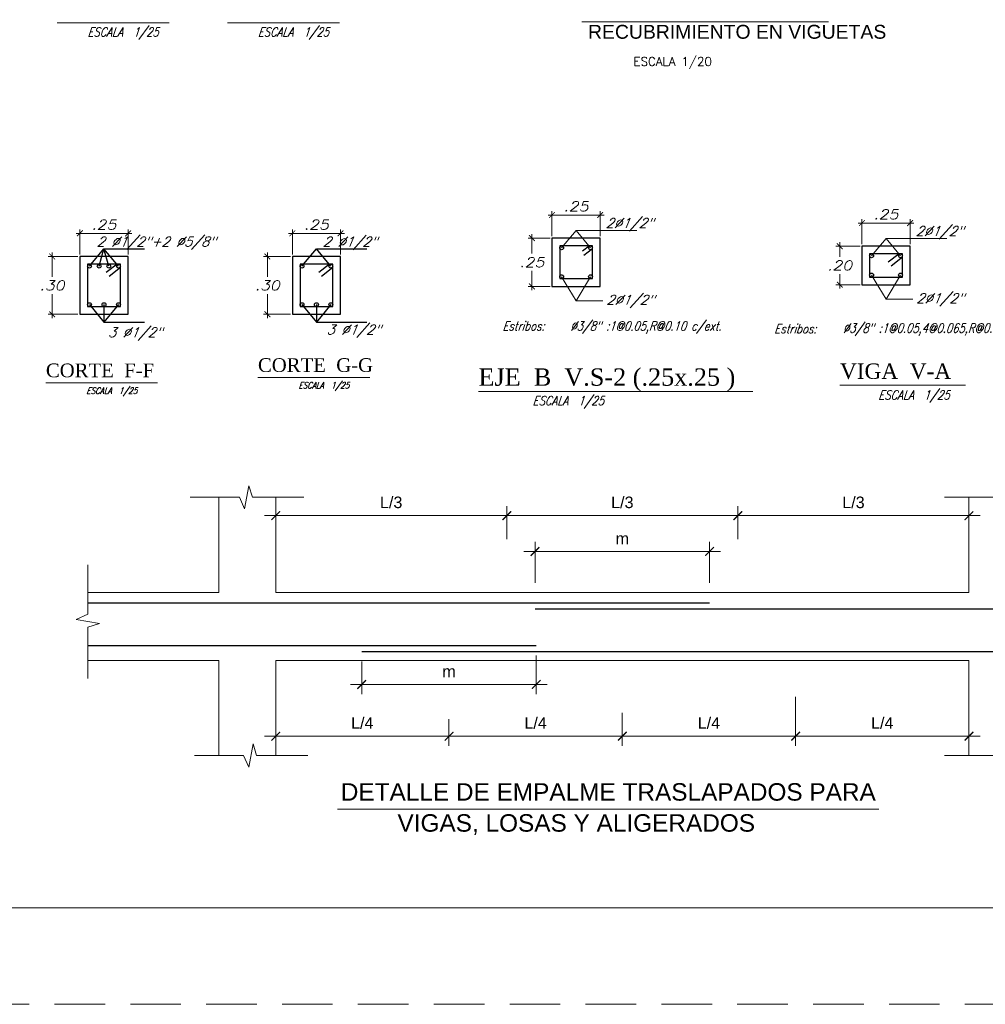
# Model space of a CAD drawing. Header units: metres. Extents: x -11 to 490, y -19 to 215.
# Tile 31 of 73: x 52 to 62, y -7 to 4. Entities that reach past the tile are written whole.
import ezdxf
from ezdxf.enums import TextEntityAlignment as Align

# ---------------------------------------------------------------- set-up
doc = ezdxf.new("R2010")
doc.units = ezdxf.units.M
for name, pattern in [('CONTINUA', [0]), ('DASHED', [19.05, 12.7, -6.35]), ('HIDDEN', [0.375, 0.25, -0.125])]:
    doc.linetypes.add(name, pattern=pattern)
for name, color, linetype, lineweight in [('ARMADURA', 4, 'Continuous', 25), ('LAYER2', 1, 'Continuous', 20), ('linea01', 1, 'Continuous', 9), ('PISOS', 251, 'Continuous', 0), ('Pluma 0.2', 252, 'Continuous', 20), ('Pluma Nº 0.1', 1, 'Continuous', 9), ('pluma01', 1, 'Continuous', 5), ('TEXTO', 14, 'Continuous', 40)]:
    doc.layers.add(name, color=color, linetype=linetype, lineweight=lineweight)
for name, color, linetype in [('CIMENZANJAS', 3, 'Continuous'), ('CODIGOS', 1, 'Continuous'), ('dibujavigas', 7, 'Continuous'), ('FIERRO', 5, 'Continuous'), ('M', 3, 'Continuous')]:
    doc.layers.add(name, color=color, linetype=linetype)
doc.layers.add('no se imprime', color=8, linetype='DASHED', plot=False)
doc.styles.add('ARIAL', font='arial.ttf', dxfattribs={"width": 0.95})
doc.styles.add('ARIALREG', font='arial.ttf')
doc.styles.add('DUTCHBI', font='dutchbi.ttf')
doc.styles.add('INDICACIONES', font='romans.shx', dxfattribs={"width": 1.2, "oblique": 15})
doc.styles.add('LUIS', font='romans.shx', dxfattribs={"height": 0.08})
doc.styles.add('STYLE1', font='arial.ttf')
doc.styles.add('STYLE5', font='romans.shx', dxfattribs={"width": 0.8})
doc.dimstyles.new('HECTOR1', dxfattribs={"dimscale": 0, "dimtxt": 0.1, "dimasz": 0.1, "dimexe": 0.1, "dimexo": 0.05, "dimgap": 0.075, "dimtad": 1, "dimzin": 0, "dimdsep": 46, "dimtxsty": 'ARIALREG', "dimblk1": 'ARCHTICK', "dimblk2": 'ARCHTICK', "dimsah": 1, "dimcen": -0.09, "dimdle": 0.115, "dimclrd": 9, "dimclre": 9, "dimclrt": 4, "dimadec": 0, "dimazin": 0, "dimtfac": 1, "dimtofl": 0, "dimtmove": 0, "dimatfit": 3, "dimldrblk": 'ARCHTICK', "dimfxl": 0.115, "dimtolj": 1, "dimtzin": 0, "dimarcsym": 0})
doc.dimstyles.new('PLANTA-25', dxfattribs={"dimtxt": 0.085, "dimasz": 0.045, "dimexe": 0.04, "dimexo": 0.02, "dimgap": 0.018, "dimtad": 1, "dimtih": 1, "dimtoh": 1, "dimlfac": 0.5, "dimzin": 4, "dimdsep": 46, "dimtxsty": 'INDICACIONES', "dimblk": 'ARCHTICK', "dimcen": 0, "dimdle": 0.04, "dimclrd": 1, "dimclre": 1, "dimclrt": 3, "dimadec": 0, "dimazin": 0, "dimtfac": 1, "dimtmove": 2, "dimatfit": 3, "dimfxl": 1, "dimtolj": 1, "dimtzin": 4, "dimlwd": 5, "dimlwe": 5, "dimarcsym": 0})

# ---------------------------------------------------------------- blocks, each defined once
blk = doc.blocks.new('_ARCHTICK')
at = {"color": 0, "linetype": 'ByBlock', "const_width": 0.15}
blk.add_lwpolyline([(-0.5, -0.5), (0.5, 0.5)], dxfattribs=at)
blk = doc.blocks.new('*D45')
at = {"layer": 'Defpoints', "color": 0, "lineweight": 5, "transparency": 16777216}
for p in [(57.391, -1.517), (54.992, -1.861), (57.391, -1.861)]:
    blk.add_point(p, dxfattribs=at)
at = {"layer": 'FIERRO', "color": 9, "lineweight": 13, "transparency": 16777216}
for p, q in [((54.992, -1.761), (54.992, -1.417)), ((57.391, -1.761), (57.391, -1.417)), ((54.877, -1.517), (57.506, -1.517))]:
    blk.add_line(p, q, dxfattribs=at)
at = {"layer": 'FIERRO', "color": 9, "lineweight": 13, "transparency": 16777216, "xscale": 0.09, "yscale": 0.09, "zscale": 0.09, "rotation": 180}
blk.add_blockref('_ARCHTICK', (54.992, -1.517), dxfattribs=at)
at = {"layer": 'FIERRO', "color": 9, "lineweight": 13, "transparency": 16777216, "xscale": 0.09, "yscale": 0.09, "zscale": 0.09}
blk.add_blockref('_ARCHTICK', (57.391, -1.517), dxfattribs=at)
at = {"layer": 'FIERRO', "color": 3, "transparency": 16777216, "insert": (56.191, -1.38), "char_height": 0.12, "attachment_point": 5, "style": 'ARIALREG'}
blk.add_mtext('\\A1;L/3', dxfattribs=at)
blk = doc.blocks.new('*D46')
at = {"layer": 'Defpoints', "color": 0, "lineweight": 5, "transparency": 16777216}
for p in [(54.992, -3.02), (56.791, -3.681), (56.791, -3.806)]:
    blk.add_point(p, dxfattribs=at)
at = {"layer": 'FIERRO', "color": 9, "lineweight": 13, "transparency": 16777216}
for p, q in [((54.992, -3.12), (54.992, -3.906)), ((54.877, -3.806), (56.906, -3.806)), ((56.791, -3.781), (56.791, -3.906))]:
    blk.add_line(p, q, dxfattribs=at)
at = {"layer": 'FIERRO', "color": 9, "lineweight": 13, "transparency": 16777216, "xscale": 0.09, "yscale": 0.09, "zscale": 0.09, "rotation": 180}
blk.add_blockref('_ARCHTICK', (54.992, -3.806), dxfattribs=at)
at = {"layer": 'FIERRO', "color": 9, "lineweight": 13, "transparency": 16777216, "xscale": 0.09, "yscale": 0.09, "zscale": 0.09}
blk.add_blockref('_ARCHTICK', (56.791, -3.806), dxfattribs=at)
at = {"layer": 'FIERRO', "color": 3, "transparency": 16777216, "insert": (55.891, -3.669), "char_height": 0.12, "attachment_point": 5, "style": 'ARIALREG'}
blk.add_mtext('\\A1;L/4', dxfattribs=at)
blk = doc.blocks.new('*D47')
at = {"layer": 'Defpoints', "color": 0, "lineweight": 5, "transparency": 16777216}
for p in [(55.885, -2.93), (57.696, -2.867), (57.696, -3.268)]:
    blk.add_point(p, dxfattribs=at)
at = {"layer": 'FIERRO', "color": 9, "lineweight": 13, "transparency": 16777216}
for p, q in [((55.885, -3.03), (55.885, -3.368)), ((57.696, -2.967), (57.696, -3.368)), ((55.77, -3.268), (57.811, -3.268))]:
    blk.add_line(p, q, dxfattribs=at)
at = {"layer": 'FIERRO', "color": 9, "lineweight": 13, "transparency": 16777216, "xscale": 0.09, "yscale": 0.09, "zscale": 0.09, "rotation": 180}
blk.add_blockref('_ARCHTICK', (55.885, -3.268), dxfattribs=at)
at = {"layer": 'FIERRO', "color": 9, "lineweight": 13, "transparency": 16777216, "xscale": 0.09, "yscale": 0.09, "zscale": 0.09}
blk.add_blockref('_ARCHTICK', (57.696, -3.268), dxfattribs=at)
at = {"layer": 'FIERRO', "color": 3, "transparency": 16777216, "insert": (56.791, -3.133), "char_height": 0.12, "attachment_point": 5, "style": 'ARIALREG'}
blk.add_mtext('\\A1;m', dxfattribs=at)
blk = doc.blocks.new('*D48')
at = {"layer": 'Defpoints', "color": 0, "lineweight": 5, "transparency": 16777216}
for p in [(59.789, -1.517), (57.391, -1.861), (59.789, -1.861)]:
    blk.add_point(p, dxfattribs=at)
at = {"layer": 'FIERRO', "color": 9, "lineweight": 13, "transparency": 16777216}
for p, q in [((57.391, -1.761), (57.391, -1.417)), ((59.789, -1.761), (59.789, -1.417)), ((57.276, -1.517), (59.904, -1.517))]:
    blk.add_line(p, q, dxfattribs=at)
at = {"layer": 'FIERRO', "color": 9, "lineweight": 13, "transparency": 16777216, "xscale": 0.09, "yscale": 0.09, "zscale": 0.09, "rotation": 180}
blk.add_blockref('_ARCHTICK', (57.391, -1.517), dxfattribs=at)
at = {"layer": 'FIERRO', "color": 9, "lineweight": 13, "transparency": 16777216, "xscale": 0.09, "yscale": 0.09, "zscale": 0.09}
blk.add_blockref('_ARCHTICK', (59.789, -1.517), dxfattribs=at)
at = {"layer": 'FIERRO', "color": 3, "transparency": 16777216, "insert": (58.59, -1.38), "char_height": 0.12, "attachment_point": 5, "style": 'ARIALREG'}
blk.add_mtext('\\A1;L/3', dxfattribs=at)
blk = doc.blocks.new('*D49')
at = {"layer": 'Defpoints', "color": 0, "lineweight": 5, "transparency": 16777216}
for p in [(58.59, -3.464), (60.389, -3.464), (60.389, -3.806)]:
    blk.add_point(p, dxfattribs=at)
at = {"layer": 'FIERRO', "color": 9, "lineweight": 13, "transparency": 16777216}
for p, q in [((58.59, -3.564), (58.59, -3.906)), ((60.389, -3.564), (60.389, -3.906)), ((58.475, -3.806), (60.504, -3.806))]:
    blk.add_line(p, q, dxfattribs=at)
at = {"layer": 'FIERRO', "color": 9, "lineweight": 13, "transparency": 16777216, "xscale": 0.09, "yscale": 0.09, "zscale": 0.09, "rotation": 180}
blk.add_blockref('_ARCHTICK', (58.59, -3.806), dxfattribs=at)
at = {"layer": 'FIERRO', "color": 9, "lineweight": 13, "transparency": 16777216, "xscale": 0.09, "yscale": 0.09, "zscale": 0.09}
blk.add_blockref('_ARCHTICK', (60.389, -3.806), dxfattribs=at)
at = {"layer": 'FIERRO', "color": 3, "transparency": 16777216, "insert": (59.489, -3.669), "char_height": 0.12, "attachment_point": 5, "style": 'ARIALREG'}
blk.add_mtext('\\A1;L/4', dxfattribs=at)
blk = doc.blocks.new('*D50')
at = {"layer": 'Defpoints', "color": 0, "lineweight": 5, "transparency": 16777216}
for p in [(59.495, -1.889), (57.684, -2.314), (59.495, -2.314)]:
    blk.add_point(p, dxfattribs=at)
at = {"layer": 'FIERRO', "color": 9, "lineweight": 13, "transparency": 16777216}
for p, q in [((57.684, -2.214), (57.684, -1.789)), ((59.495, -2.214), (59.495, -1.789)), ((57.569, -1.889), (59.61, -1.889))]:
    blk.add_line(p, q, dxfattribs=at)
at = {"layer": 'FIERRO', "color": 9, "lineweight": 13, "transparency": 16777216, "xscale": 0.09, "yscale": 0.09, "zscale": 0.09, "rotation": 180}
blk.add_blockref('_ARCHTICK', (57.684, -1.889), dxfattribs=at)
at = {"layer": 'FIERRO', "color": 9, "lineweight": 13, "transparency": 16777216, "xscale": 0.09, "yscale": 0.09, "zscale": 0.09}
blk.add_blockref('_ARCHTICK', (59.495, -1.889), dxfattribs=at)
at = {"layer": 'FIERRO', "color": 3, "transparency": 16777216, "insert": (58.59, -1.754), "char_height": 0.12, "attachment_point": 5, "style": 'ARIALREG'}
blk.add_mtext('\\A1;m', dxfattribs=at)
blk = doc.blocks.new('*D51')
at = {"layer": 'Defpoints', "color": 0, "lineweight": 5, "transparency": 16777216}
for p in [(56.791, -3.529), (58.59, -3.671), (58.59, -3.806)]:
    blk.add_point(p, dxfattribs=at)
at = {"layer": 'FIERRO', "color": 9, "lineweight": 13, "transparency": 16777216}
for p, q in [((56.791, -3.629), (56.791, -3.906)), ((58.59, -3.771), (58.59, -3.906)), ((56.676, -3.806), (58.705, -3.806))]:
    blk.add_line(p, q, dxfattribs=at)
at = {"layer": 'FIERRO', "color": 9, "lineweight": 13, "transparency": 16777216, "xscale": 0.09, "yscale": 0.09, "zscale": 0.09, "rotation": 180}
blk.add_blockref('_ARCHTICK', (56.791, -3.806), dxfattribs=at)
at = {"layer": 'FIERRO', "color": 9, "lineweight": 13, "transparency": 16777216, "xscale": 0.09, "yscale": 0.09, "zscale": 0.09}
blk.add_blockref('_ARCHTICK', (58.59, -3.806), dxfattribs=at)
at = {"layer": 'FIERRO', "color": 3, "transparency": 16777216, "insert": (57.69, -3.669), "char_height": 0.12, "attachment_point": 5, "style": 'ARIALREG'}
blk.add_mtext('\\A1;L/4', dxfattribs=at)
blk = doc.blocks.new('*D52')
at = {"layer": 'Defpoints', "color": 0, "lineweight": 5, "transparency": 16777216}
for p in [(62.188, -1.517), (59.789, -1.861), (62.188, -1.861)]:
    blk.add_point(p, dxfattribs=at)
at = {"layer": 'FIERRO', "color": 9, "lineweight": 13, "transparency": 16777216}
for p, q in [((59.789, -1.761), (59.789, -1.417)), ((62.188, -1.761), (62.188, -1.417)), ((59.674, -1.517), (62.303, -1.517))]:
    blk.add_line(p, q, dxfattribs=at)
at = {"layer": 'FIERRO', "color": 9, "lineweight": 13, "transparency": 16777216, "xscale": 0.09, "yscale": 0.09, "zscale": 0.09, "rotation": 180}
blk.add_blockref('_ARCHTICK', (59.789, -1.517), dxfattribs=at)
at = {"layer": 'FIERRO', "color": 9, "lineweight": 13, "transparency": 16777216, "xscale": 0.09, "yscale": 0.09, "zscale": 0.09}
blk.add_blockref('_ARCHTICK', (62.188, -1.517), dxfattribs=at)
at = {"layer": 'FIERRO', "color": 3, "transparency": 16777216, "insert": (60.989, -1.38), "char_height": 0.12, "attachment_point": 5, "style": 'ARIALREG'}
blk.add_mtext('\\A1;L/3', dxfattribs=at)
blk = doc.blocks.new('*D53')
at = {"layer": 'Defpoints', "color": 0, "lineweight": 5, "transparency": 16777216}
for p in [(60.389, -3.297), (62.188, -3.806), (62.188, -4.006)]:
    blk.add_point(p, dxfattribs=at)
at = {"layer": 'FIERRO', "color": 9, "lineweight": 13, "transparency": 16777216}
for p, q in [((60.389, -3.397), (60.389, -3.906)), ((62.188, -3.906), (62.188, -3.706)), ((60.274, -3.806), (62.303, -3.806))]:
    blk.add_line(p, q, dxfattribs=at)
at = {"layer": 'FIERRO', "color": 9, "lineweight": 13, "transparency": 16777216, "xscale": 0.09, "yscale": 0.09, "zscale": 0.09, "rotation": 180}
blk.add_blockref('_ARCHTICK', (60.389, -3.806), dxfattribs=at)
at = {"layer": 'FIERRO', "color": 9, "lineweight": 13, "transparency": 16777216, "xscale": 0.09, "yscale": 0.09, "zscale": 0.09}
blk.add_blockref('_ARCHTICK', (62.188, -3.806), dxfattribs=at)
at = {"layer": 'FIERRO', "color": 3, "transparency": 16777216, "insert": (61.288, -3.669), "char_height": 0.12, "attachment_point": 5, "style": 'ARIALREG'}
blk.add_mtext('\\A1;L/4', dxfattribs=at)
blk = doc.blocks.new('*D79')
at = {"layer": 'Defpoints', "color": 0, "lineweight": 5, "ltscale": 0.25, "transparency": 16777216}
for p in [(57.652, 1.362), (57.86, 1.362), (57.86, 0.862)]:
    blk.add_point(p, dxfattribs=at)
at = {"layer": 'Pluma Nº 0.1', "color": 1, "lineweight": 5, "ltscale": 0.25, "transparency": 16777216}
for p, q in [((57.84, 1.362), (57.612, 1.362)), ((57.652, 1.402), (57.652, 1.202)), ((57.652, 0.822), (57.652, 1.022)), ((57.84, 0.862), (57.612, 0.862))]:
    blk.add_line(p, q, dxfattribs=at)
at = {"layer": 'Pluma Nº 0.1', "color": 1, "lineweight": 5, "ltscale": 0.25, "transparency": 16777216, "xscale": 0.06, "yscale": 0.06, "zscale": 0.06}
for p, rotation in [((57.652, 1.362), 90), ((57.652, 0.862), 270)]:
    blk.add_blockref('_ARCHTICK', p, dxfattribs=dict(at, rotation=rotation))
at = {"layer": 'Pluma Nº 0.1', "color": 3, "ltscale": 0.25, "transparency": 16777216, "insert": (57.652, 1.112), "char_height": 0.1, "attachment_point": 5, "style": 'INDICACIONES'}
blk.add_mtext('\\A1;.25', dxfattribs=at)
blk = doc.blocks.new('*D80')
at = {"layer": 'Defpoints', "color": 0, "lineweight": 5, "ltscale": 0.25, "transparency": 16777216}
for p in [(58.36, 1.602), (57.86, 1.362), (58.36, 1.362)]:
    blk.add_point(p, dxfattribs=at)
at = {"layer": 'Pluma Nº 0.1', "color": 1, "lineweight": 5, "ltscale": 0.25, "transparency": 16777216}
for p, q in [((57.86, 1.382), (57.86, 1.642)), ((58.36, 1.382), (58.36, 1.642)), ((57.82, 1.602), (58.4, 1.602))]:
    blk.add_line(p, q, dxfattribs=at)
at = {"layer": 'Pluma Nº 0.1', "color": 1, "lineweight": 5, "ltscale": 0.25, "transparency": 16777216, "xscale": 0.06, "yscale": 0.06, "zscale": 0.06, "rotation": 180}
blk.add_blockref('_ARCHTICK', (57.86, 1.602), dxfattribs=at)
at = {"layer": 'Pluma Nº 0.1', "color": 1, "lineweight": 5, "ltscale": 0.25, "transparency": 16777216, "xscale": 0.06, "yscale": 0.06, "zscale": 0.06}
blk.add_blockref('_ARCHTICK', (58.36, 1.602), dxfattribs=at)
at = {"layer": 'Pluma Nº 0.1', "color": 3, "ltscale": 0.25, "transparency": 16777216, "insert": (58.11, 1.692), "char_height": 0.1, "attachment_point": 5, "style": 'INDICACIONES'}
blk.add_mtext('\\A1;.25', dxfattribs=at)
blk = doc.blocks.new('*D15')
at = {"layer": 'Defpoints', "color": 0, "lineweight": 5, "ltscale": 0.25, "transparency": 16777216}
for p in [(52.672, 1.172), (52.96, 1.172), (52.96, 0.572)]:
    blk.add_point(p, dxfattribs=at)
at = {"layer": 'Pluma Nº 0.1', "color": 1, "lineweight": 5, "ltscale": 0.25, "transparency": 16777216}
for p, q in [((52.94, 1.172), (52.632, 1.172)), ((52.672, 1.212), (52.672, 0.962)), ((52.672, 0.532), (52.672, 0.782)), ((52.94, 0.572), (52.632, 0.572))]:
    blk.add_line(p, q, dxfattribs=at)
at = {"layer": 'Pluma Nº 0.1', "color": 1, "lineweight": 5, "ltscale": 0.25, "transparency": 16777216, "xscale": 0.06, "yscale": 0.06, "zscale": 0.06}
for p, rotation in [((52.672, 1.172), 90), ((52.672, 0.572), 270)]:
    blk.add_blockref('_ARCHTICK', p, dxfattribs=dict(at, rotation=rotation))
at = {"layer": 'Pluma Nº 0.1', "color": 3, "ltscale": 0.25, "transparency": 16777216, "insert": (52.672, 0.872), "char_height": 0.1, "attachment_point": 5, "style": 'INDICACIONES'}
blk.add_mtext('\\A1;.30', dxfattribs=at)
blk = doc.blocks.new('*D16')
at = {"layer": 'Defpoints', "color": 0, "lineweight": 5, "ltscale": 0.25, "transparency": 16777216}
for p in [(53.46, 1.412), (52.96, 1.172), (53.46, 1.172)]:
    blk.add_point(p, dxfattribs=at)
at = {"layer": 'Pluma Nº 0.1', "color": 1, "lineweight": 5, "ltscale": 0.25, "transparency": 16777216}
for p, q in [((52.96, 1.192), (52.96, 1.452)), ((53.46, 1.192), (53.46, 1.452)), ((52.92, 1.412), (53.5, 1.412))]:
    blk.add_line(p, q, dxfattribs=at)
at = {"layer": 'Pluma Nº 0.1', "color": 1, "lineweight": 5, "ltscale": 0.25, "transparency": 16777216, "xscale": 0.06, "yscale": 0.06, "zscale": 0.06, "rotation": 180}
blk.add_blockref('_ARCHTICK', (52.96, 1.412), dxfattribs=at)
at = {"layer": 'Pluma Nº 0.1', "color": 1, "lineweight": 5, "ltscale": 0.25, "transparency": 16777216, "xscale": 0.06, "yscale": 0.06, "zscale": 0.06}
blk.add_blockref('_ARCHTICK', (53.46, 1.412), dxfattribs=at)
at = {"layer": 'Pluma Nº 0.1', "color": 3, "ltscale": 0.25, "transparency": 16777216, "insert": (53.21, 1.502), "char_height": 0.1, "attachment_point": 5, "style": 'INDICACIONES'}
blk.add_mtext('\\A1;.25', dxfattribs=at)
blk = doc.blocks.new('*D17')
at = {"layer": 'Defpoints', "color": 0, "lineweight": 5, "ltscale": 0.25, "transparency": 16777216}
for p in [(54.906, 1.172), (55.165, 1.172), (55.165, 0.572)]:
    blk.add_point(p, dxfattribs=at)
at = {"layer": 'Pluma Nº 0.1', "color": 1, "lineweight": 5, "ltscale": 0.25, "transparency": 16777216}
for p, q in [((55.145, 1.172), (54.866, 1.172)), ((54.906, 1.212), (54.906, 0.962)), ((54.906, 0.532), (54.906, 0.782)), ((55.145, 0.572), (54.866, 0.572))]:
    blk.add_line(p, q, dxfattribs=at)
at = {"layer": 'Pluma Nº 0.1', "color": 1, "lineweight": 5, "ltscale": 0.25, "transparency": 16777216, "xscale": 0.06, "yscale": 0.06, "zscale": 0.06}
for p, rotation in [((54.906, 1.172), 90), ((54.906, 0.572), 270)]:
    blk.add_blockref('_ARCHTICK', p, dxfattribs=dict(at, rotation=rotation))
at = {"layer": 'Pluma Nº 0.1', "color": 3, "ltscale": 0.25, "transparency": 16777216, "insert": (54.906, 0.872), "char_height": 0.1, "attachment_point": 5, "style": 'INDICACIONES'}
blk.add_mtext('\\A1;.30', dxfattribs=at)
blk = doc.blocks.new('*D18')
at = {"layer": 'Defpoints', "color": 0, "lineweight": 5, "ltscale": 0.25, "transparency": 16777216}
for p in [(55.665, 1.412), (55.165, 1.172), (55.665, 1.172)]:
    blk.add_point(p, dxfattribs=at)
at = {"layer": 'Pluma Nº 0.1', "color": 1, "lineweight": 5, "ltscale": 0.25, "transparency": 16777216}
for p, q in [((55.165, 1.192), (55.165, 1.452)), ((55.665, 1.192), (55.665, 1.452)), ((55.125, 1.412), (55.705, 1.412))]:
    blk.add_line(p, q, dxfattribs=at)
at = {"layer": 'Pluma Nº 0.1', "color": 1, "lineweight": 5, "ltscale": 0.25, "transparency": 16777216, "xscale": 0.06, "yscale": 0.06, "zscale": 0.06, "rotation": 180}
blk.add_blockref('_ARCHTICK', (55.165, 1.412), dxfattribs=at)
at = {"layer": 'Pluma Nº 0.1', "color": 1, "lineweight": 5, "ltscale": 0.25, "transparency": 16777216, "xscale": 0.06, "yscale": 0.06, "zscale": 0.06}
blk.add_blockref('_ARCHTICK', (55.665, 1.412), dxfattribs=at)
at = {"layer": 'Pluma Nº 0.1', "color": 3, "ltscale": 0.25, "transparency": 16777216, "insert": (55.415, 1.502), "char_height": 0.1, "attachment_point": 5, "style": 'INDICACIONES'}
blk.add_mtext('\\A1;.25', dxfattribs=at)
blk = doc.blocks.new('*D27')
at = {"layer": 'Defpoints', "color": 0, "lineweight": 5, "ltscale": 0.25, "transparency": 16777216}
for p in [(60.847, 1.279), (61.077, 1.279), (61.077, 0.879)]:
    blk.add_point(p, dxfattribs=at)
at = {"layer": 'Pluma Nº 0.1', "color": 1, "lineweight": 5, "ltscale": 0.25, "transparency": 16777216}
for p, q in [((61.057, 1.279), (60.807, 1.279)), ((60.847, 1.319), (60.847, 1.169)), ((60.847, 0.839), (60.847, 0.989)), ((61.057, 0.879), (60.807, 0.879))]:
    blk.add_line(p, q, dxfattribs=at)
at = {"layer": 'Pluma Nº 0.1', "color": 1, "lineweight": 5, "ltscale": 0.25, "transparency": 16777216, "xscale": 0.06, "yscale": 0.06, "zscale": 0.06}
for p, rotation in [((60.847, 1.279), 90), ((60.847, 0.879), 270)]:
    blk.add_blockref('_ARCHTICK', p, dxfattribs=dict(at, rotation=rotation))
at = {"layer": 'Pluma Nº 0.1', "color": 3, "ltscale": 0.25, "transparency": 16777216, "insert": (60.847, 1.079), "char_height": 0.1, "attachment_point": 5, "style": 'INDICACIONES'}
blk.add_mtext('\\A1;.20', dxfattribs=at)
blk = doc.blocks.new('*D28')
at = {"layer": 'Defpoints', "color": 0, "lineweight": 5, "ltscale": 0.25, "transparency": 16777216}
for p in [(61.577, 1.519), (61.077, 1.279), (61.577, 1.279)]:
    blk.add_point(p, dxfattribs=at)
at = {"layer": 'Pluma Nº 0.1', "color": 1, "lineweight": 5, "ltscale": 0.25, "transparency": 16777216}
for p, q in [((61.077, 1.299), (61.077, 1.559)), ((61.577, 1.299), (61.577, 1.559)), ((61.037, 1.519), (61.617, 1.519))]:
    blk.add_line(p, q, dxfattribs=at)
at = {"layer": 'Pluma Nº 0.1', "color": 1, "lineweight": 5, "ltscale": 0.25, "transparency": 16777216, "xscale": 0.06, "yscale": 0.06, "zscale": 0.06, "rotation": 180}
blk.add_blockref('_ARCHTICK', (61.077, 1.519), dxfattribs=at)
at = {"layer": 'Pluma Nº 0.1', "color": 1, "lineweight": 5, "ltscale": 0.25, "transparency": 16777216, "xscale": 0.06, "yscale": 0.06, "zscale": 0.06}
blk.add_blockref('_ARCHTICK', (61.577, 1.519), dxfattribs=at)
at = {"layer": 'Pluma Nº 0.1', "color": 3, "ltscale": 0.25, "transparency": 16777216, "insert": (61.327, 1.609), "char_height": 0.1, "attachment_point": 5, "style": 'INDICACIONES'}
blk.add_mtext('\\A1;.25', dxfattribs=at)

msp = doc.modelspace()

# ---------------------------------------------------------------- linework, layer by layer
at = {"layer": 'ARMADURA', "color": 1, "linetype": 'Continuous', "lineweight": 5}
for p, q in [((52.724, 3.596), (53.885, 3.596)), ((54.492, 3.596), (55.653, 3.596)), ((54.808, -0.084), (55.968, -0.084)), ((52.607, -0.14), (53.767, -0.14)), ((60.849, -0.164), (62.153, -0.164)), ((57.097, -0.229), (59.946, -0.229))]:
    msp.add_line(p, q, dxfattribs=at)
at = {"layer": 'ARMADURA'}
for p, q in [((59.495, -2.426), (53.043, -2.426)), ((63.527, -2.489), (57.684, -2.489)), ((57.696, -2.867), (53.043, -2.867)), ((63.527, -2.93), (55.885, -2.93))]:
    msp.add_line(p, q, dxfattribs=at)
at = {"layer": 'CODIGOS', "color": 7, "linetype": 'Continuous', "lineweight": 5}
msp.add_line((55.634, -4.562), (61.252, -4.562), dxfattribs=at)
at = {"layer": 'dibujavigas', "color": 5}
for p, q in [((58.248, 1.282), (58.176, 1.226)), ((58.28, 1.252), (58.192, 1.183)), ((61.462, 1.199), (61.351, 1.112)), ((61.497, 1.165), (61.379, 1.072)), ((53.346, 1.092), (53.234, 1.005)), ((53.38, 1.058), (53.262, 0.965)), ((55.551, 1.092), (55.44, 1.005)), ((55.585, 1.058), (55.468, 0.965))]:
    msp.add_line(p, q, dxfattribs=at)
at = {"layer": 'dibujavigas', "color": 1, "linetype": 'Continuous', "lineweight": 5}
for points in [[(57.96, 1.262), (58.11, 1.442)], [(58.26, 1.262), (58.11, 1.442)], [(58.11, 1.442), (58.741, 1.442)], [(61.177, 1.179), (61.327, 1.359)], [(61.477, 1.179), (61.327, 1.359)], [(61.327, 1.359), (61.957, 1.359)], [(57.96, 0.962), (58.11, 0.712)], [(58.26, 0.962), (58.11, 0.712)], [(61.177, 0.979), (61.327, 0.729)], [(61.477, 0.979), (61.327, 0.729)], [(61.327, 0.729), (61.606, 0.729)], [(58.11, 0.712), (58.389, 0.712)]]:
    msp.add_lwpolyline(points, dxfattribs=at)
at = {"layer": 'dibujavigas', "color": 2}
for points in [[(57.86, 0.862), (58.36, 0.862), (58.36, 1.362), (57.86, 1.362)], [(61.077, 0.879), (61.577, 0.879), (61.577, 1.279), (61.077, 1.279)], [(52.96, 0.572), (53.46, 0.572), (53.46, 1.172), (52.96, 1.172)], [(55.165, 0.572), (55.665, 0.572), (55.665, 1.172), (55.165, 1.172)]]:
    msp.add_lwpolyline(points, close=True, dxfattribs=at)
at = {"layer": 'dibujavigas', "color": 1}
for points in [[(53.06, 1.072), (53.21, 1.252)], [(53.16, 1.072), (53.21, 1.252)], [(53.26, 1.072), (53.21, 1.252)], [(53.36, 1.072), (53.21, 1.252)], [(53.21, 1.252), (53.632, 1.252)], [(55.265, 1.072), (55.415, 1.252)], [(55.565, 1.072), (55.415, 1.252)], [(55.415, 1.252), (55.938, 1.252)], [(53.06, 0.672), (53.21, 0.492)], [(53.21, 0.672), (53.21, 0.492)], [(53.36, 0.672), (53.21, 0.492)], [(55.265, 0.672), (55.415, 0.492)], [(55.415, 0.672), (55.415, 0.492)], [(55.565, 0.672), (55.415, 0.492)], [(53.21, 0.492), (53.632, 0.492)], [(55.415, 0.492), (55.938, 0.492)]]:
    msp.add_lwpolyline(points, dxfattribs=at)
at = {"layer": 'dibujavigas', "color": 5}
for points in [[(57.94, 0.942), (58.28, 0.942), (58.28, 1.282), (57.94, 1.282)], [(61.157, 0.959), (61.497, 0.959), (61.497, 1.199), (61.157, 1.199)], [(53.04, 0.652), (53.38, 0.652), (53.38, 1.092), (53.04, 1.092)], [(55.245, 0.652), (55.585, 0.652), (55.585, 1.092), (55.245, 1.092)]]:
    msp.add_lwpolyline(points, close=True, dxfattribs=at)
at = {"layer": 'dibujavigas', "color": 4}
for centre in [(57.96, 1.262), (58.26, 1.262), (61.177, 1.179), (61.477, 1.179), (53.06, 1.072), (53.16, 1.072), (53.26, 1.072), (53.36, 1.072), (55.265, 1.072), (55.565, 1.072), (57.96, 0.962), (58.26, 0.962), (61.177, 0.979), (61.477, 0.979), (53.06, 0.672), (53.21, 0.672), (53.36, 0.672), (55.265, 0.672), (55.415, 0.672), (55.565, 0.672)]:
    msp.add_circle(centre, 0.02, dxfattribs=at)
at = {"layer": 'linea01', "color": 2}
msp.add_line((58.169, 3.608), (60.73, 3.608), dxfattribs=at)
at = {"layer": 'no se imprime', "color": 251, "linetype": 'HIDDEN', "lineweight": 5, "ltscale": 2.1}
msp.add_lwpolyline([(41.721, -6.587), (41.721, 23.913), (84.721, 23.913), (84.721, -6.587)], close=True, dxfattribs=at)
at = {"layer": 'PISOS'}
for p, q in [((54.403, -2.314), (54.403, -1.327)), ((54.992, -2.314), (54.992, -1.327)), ((62.188, -2.314), (62.188, -1.327)), ((54.403, -2.314), (53.043, -2.314)), ((54.992, -2.314), (62.188, -2.314)), ((54.403, -3.02), (53.043, -3.02)), ((54.403, -3.02), (54.403, -4.006)), ((62.188, -3.02), (54.992, -3.02)), ((54.992, -3.02), (54.992, -4.006)), ((62.188, -3.02), (62.188, -4.006))]:
    msp.add_line(p, q, dxfattribs=at)
at = {"layer": 'Pluma 0.2', "color": 4, "ltscale": 0.5}
msp.add_lwpolyline([(42.721, 22.913), (83.721, 22.913), (83.721, -5.587), (42.721, -5.587)], close=True, dxfattribs=at)
at = {"layer": 'pluma01'}
for p, q in [((54.714, -1.207), (54.669, -1.448)), ((54.75, -1.327), (54.714, -1.207)), ((54.615, -1.327), (54.105, -1.327)), ((54.669, -1.448), (54.615, -1.327)), ((55.283, -1.327), (54.75, -1.327)), ((62.443, -1.327), (61.933, -1.327)), ((53.043, -2.539), (53.043, -2.029)), ((52.922, -2.593), (53.043, -2.539)), ((53.163, -2.637), (52.922, -2.593)), ((53.043, -2.674), (53.163, -2.637)), ((53.043, -3.207), (53.043, -2.674)), ((54.757, -3.885), (54.712, -4.127)), ((54.793, -4.006), (54.757, -3.885)), ((54.658, -4.006), (54.148, -4.006)), ((54.712, -4.127), (54.658, -4.006)), ((55.326, -4.006), (54.793, -4.006)), ((62.443, -4.006), (61.933, -4.006))]:
    msp.add_line(p, q, dxfattribs=at)

# ---------------------------------------------------------------- texts
at = {"layer": 'CIMENZANJAS', "color": 3, "linetype": 'CONTINUA', "ltscale": 15, "style": 'ARIAL'}
for s, p in [('DETALLE DE EMPALME TRASLAPADOS PARA ', (55.668, -4.474)), (' VIGAS, LOSAS Y ALIGERADOS', (56.186, -4.796))]:
    msp.add_text(s, height=0.1811, dxfattribs=at).set_placement(p)
at = {"layer": 'dibujavigas', "color": 3, "style": 'STYLE5', "oblique": 22, "width": 0.98}
for s, p in [('2Ø1/2"', (58.664, 1.519)), ('2Ø1/2"', (61.881, 1.435)), ('2 Ø1/2"+2 Ø5/8"', (53.75, 1.326)), ('2 Ø1/2"', (55.762, 1.325)), ('2Ø1/2"', (58.672, 0.722)), ('2Ø1/2"', (61.888, 0.739)), ('3 Ø1/2"', (53.531, 0.385)), ('3 Ø1/2"', (55.8, 0.413))]:
    msp.add_text(s, height=0.1, dxfattribs=at).set_placement(p, align=Align.MIDDLE_CENTER)
at = {"layer": 'LAYER2', "color": 7, "linetype": 'Continuous', "style": 'DUTCHBI'}
for s, height, p in [('CORTE  G-G', 0.1424, (54.808, -0.026)), ('CORTE  F-F', 0.1424, (52.607, -0.081)), ('EJE  B  V.S-2 (.25x.25 )', 0.18, (57.097, -0.169)), ('VIGA  V-A', 0.16, (60.849, -0.098))]:
    msp.add_text(s, height=height, dxfattribs=at).set_placement(p)
at = {"layer": 'M', "color": 7, "style": 'STYLE1'}
msp.add_text('RECUBRIMIENTO EN VIGUETAS', height=0.144, dxfattribs=at).set_placement((58.234, 3.431))
at = {"layer": 'M', "color": 2, "style": 'LUIS'}
msp.add_text('ESCALA 1/20', height=0.09, dxfattribs=at).set_placement((58.706, 3.15))
at = {"layer": 'TEXTO', "color": 2, "linetype": 'Continuous', "lineweight": 9, "ltscale": 8, "style": 'STYLE5', "oblique": 18, "width": 0.8}
for s, p in [('ESCALA  1/25', (53.408, 3.549)), ('ESCALA  1/25', (55.176, 3.549)), ('Estribos:', (57.564, 0.499)), ('Ø3/8" :1@0.05,R@0.10 c/ext.', (58.835, 0.498)), ('Estribos:', (60.386, 0.47)), ('Ø3/8" :1@0.05,4@0.065,R@0.13 c/ext.', (61.904, 0.476)), ('ESCALA  1/25', (58.029, -0.277)), ('ESCALA  1/25', (61.617, -0.217))]:
    msp.add_text(s, height=0.095, rotation=360, dxfattribs=at).set_placement(p, align=Align.TOP_CENTER)
at = {"layer": 'TEXTO', "color": 2, "linetype": 'Continuous', "ltscale": 8, "style": 'STYLE5', "oblique": 18, "width": 0.8}
for p in [(53.291, -0.187), (55.492, -0.131)]:
    msp.add_text('ESCALA  1/25', height=0.06764, rotation=360, dxfattribs=at).set_placement(p, align=Align.TOP_CENTER)

# ---------------------------------------------------------------- dimensions: what is measured, and where the dimension line sits
at = {"layer": 'FIERRO', "color": 2}
for base, p1, p2, text, picture, middle in [((57.391, -1.517), (54.992, -1.861), (57.391, -1.861), 'L/3', '*D45', (56.191, -1.38)), ((59.789, -1.517), (57.391, -1.861), (59.789, -1.861), 'L/3', '*D48', (58.59, -1.38)), ((62.188, -1.517), (59.789, -1.861), (62.188, -1.861), 'L/3', '*D52', (60.989, -1.38)), ((59.495, -1.889), (57.684, -2.314), (59.495, -2.314), 'm', '*D50', (58.59, -1.754)), ((57.696, -3.268), (55.885, -2.93), (57.696, -2.867), 'm', '*D47', (56.791, -3.133)), ((56.791, -3.806), (54.992, -3.02), (56.791, -3.681), 'L/4', '*D46', (55.891, -3.669)), ((62.188, -3.806), (60.389, -3.297), (62.188, -4.006), 'L/4', '*D53', (61.288, -3.669)), ((60.389, -3.806), (58.59, -3.464), (60.389, -3.464), 'L/4', '*D49', (59.489, -3.669)), ((58.59, -3.806), (56.791, -3.529), (58.59, -3.671), 'L/4', '*D51', (57.69, -3.669))]:
    dim = msp.add_linear_dim(base=base, p1=p1, p2=p2, text=text, dimstyle='HECTOR1', override={"dimscale": 1, "dimtxt": 0.12, "dimasz": 0.09, "dimexo": 0.1, "dimtih": 1, "dimdsep": 44, "dimclrt": 3, "dimlwd": 13, "dimlwe": 13}, dxfattribs=at)
    dim.commit()
    dim.dimension.update_dxf_attribs({"geometry": picture, "text_midpoint": middle})
at = {"layer": 'Pluma Nº 0.1', "ltscale": 0.25}
for p1, p2, distance, picture, middle in [((57.86, 1.362), (58.36, 1.362), 0.24, '*D80', (58.11, 1.692)), ((61.077, 1.279), (61.577, 1.279), 0.24, '*D28', (61.327, 1.609)), ((52.96, 1.172), (53.46, 1.172), 0.24, '*D16', (53.21, 1.502)), ((55.165, 1.172), (55.665, 1.172), 0.24, '*D18', (55.415, 1.502)), ((57.86, 0.862), (57.86, 1.362), 0.208, '*D79', (57.652, 1.112)), ((61.077, 0.879), (61.077, 1.279), 0.23, '*D27', (60.847, 1.079)), ((52.96, 0.572), (52.96, 1.172), 0.287, '*D15', (52.672, 0.872)), ((55.165, 0.572), (55.165, 1.172), 0.26, '*D17', (54.906, 0.872))]:
    dim = msp.add_aligned_dim(p1=p1, p2=p2, distance=distance, dimstyle='PLANTA-25', override={"dimtxt": 0.1, "dimasz": 0.06, "dimgap": 0.04}, dxfattribs=at)
    dim.commit()
    dim.dimension.update_dxf_attribs({"geometry": picture, "text_midpoint": middle})

doc.saveas('drawing.dxf')
